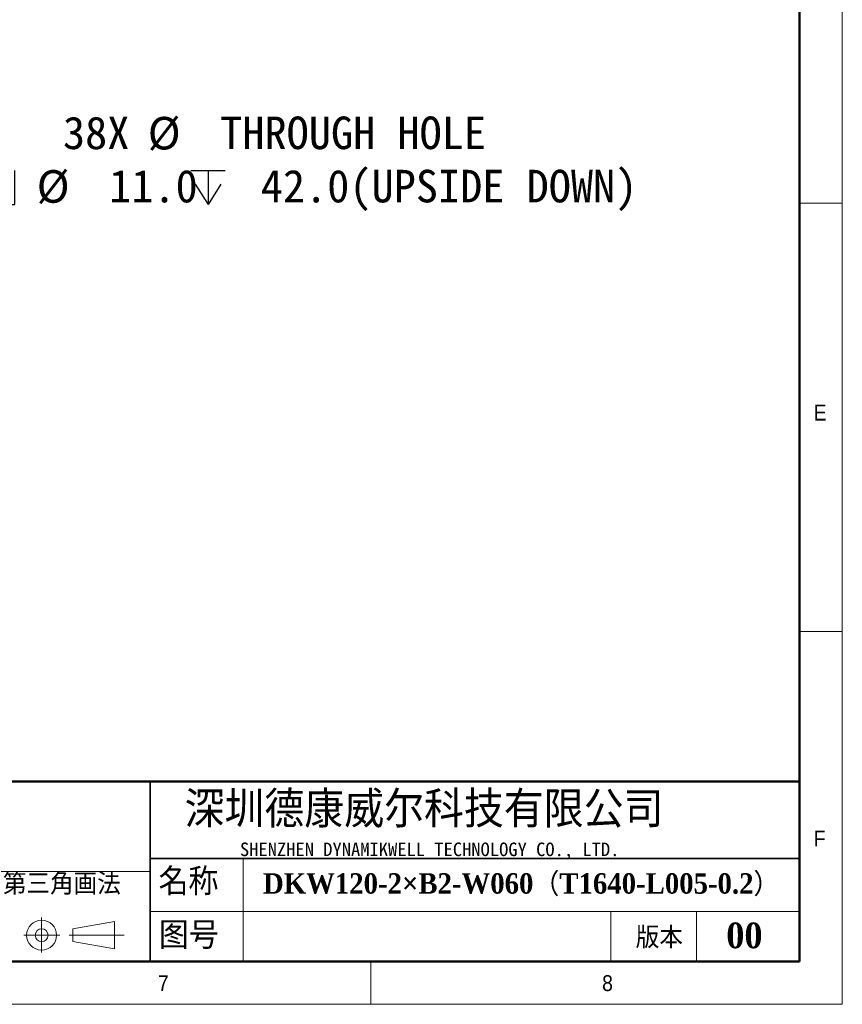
# Model space of a CAD drawing. Header units: millimetres. Extents: x 40 to 3320, y 40 to 2336.
# Tile 5 of 10: x 2552 to 3320, y 40 to 959. Entities that reach past the tile are written whole.
import ezdxf

# ---------------------------------------------------------------- set-up
doc = ezdxf.new("R2010")
doc.units = ezdxf.units.MM
doc.header["$LTSCALE"] = 8
doc.layers.add('DIMNS', color=7, linetype='Continuous')
doc.layers.add('黑色实线', color=7, linetype='Continuous')
doc.styles.add('SLDTEXTSTYLE1', font='Gothic.ttf', dxfattribs={"width": 0.913})
doc.styles.add('SLDTEXTSTYLE2', font='timesbd.ttf', dxfattribs={"width": 0.933})
doc.styles.add('SLDTEXTSTYLE4', font='txt', dxfattribs={"bigfont": 'bigfont'})
doc.styles.add('SLDTEXTSTYLE5', font='txt', dxfattribs={"bigfont": 'bigfont'})
doc.styles.add('SLDTEXTSTYLE6', font='txt')
doc.styles.add('SLDTEXTSTYLE7', font='timesbd.ttf', dxfattribs={"width": 0.933, "bigfont": 'bigfont'})
doc.styles.add('SLDTEXTSTYLE8', font='txt')
doc.dimstyles.new('SLDDIMSTYLE7', dxfattribs={"dimtxt": 30.4, "dimasz": 16, "dimexe": 0, "dimexo": 0.0625, "dimgap": 7.6, "dimtad": 0, "dimtih": 1, "dimtoh": 1, "dimdec": 1, "dimrnd": 1e-09, "dimzin": 4, "dimdsep": 46, "dimtxsty": 'SLDTEXTSTYLE8', "dimsah": 1, "dimcen": 0, "dimadec": 0, "dimazin": 1, "dimtfac": 1, "dimtdec": 1, "dimtofl": 0, "dimtmove": 0, "dimatfit": 3, "dimfxl": 0, "dimfrac": 2, "dimtolj": 1, "dimtzin": 12, "dimarcsym": 0})

# ---------------------------------------------------------------- blocks, each defined once
blk = doc.blocks.new('SW_SYMBOL_HOLE_SPOT')
at = {"layer": '黑色实线', "color": 0}
for p, q in [((0, 7000), (0, 600)), ((12800, 600), (12800, 7000)), ((0, 600), (12800, 600))]:
    blk.add_line(p, q, dxfattribs=at)
blk = doc.blocks.new('SW_SYMBOL_HOLE_DEPTH')
at = {"layer": '黑色实线', "color": 0}
for p, q in [((0, 7000), (6400, 7000)), ((3200, 7000), (3200, 600)), ((800, 4440), (3200, 600)), ((5600, 4440), (3200, 600))]:
    blk.add_line(p, q, dxfattribs=at)
blk = doc.blocks.new('_D_30')
at = {"layer": '黑色实线'}
for p, q in [((2385.58, 724.83), (2445.59, 828.77)), ((2445.59, 828.77), (2471.24, 828.77))]:
    blk.add_line(p, q, dxfattribs=at)
blk.add_solid([(2385.58, 724.83), (2395.65, 737.48), (2391.5, 739.88)], dxfattribs=at)
at = {"layer": '黑色实线', "xscale": 0.004985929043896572, "yscale": 0.004985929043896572, "zscale": 0.004985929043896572}
for name, p in [('SW_SYMBOL_HOLE_SPOT', (2483.94, 783.77)), ('SW_SYMBOL_HOLE_DEPTH', (2711.99, 783.77))]:
    blk.add_blockref(name, p, dxfattribs=at)
at = {"layer": '黑色实线', "char_height": 30.4, "attachment_point": 1, "style": 'SLDTEXTSTYLE8'}
for s, insert in [('38X ', (2592.52, 868.95)), ('%%c', (2671.65, 868.66)), (' THROUGH HOLE', (2718.62, 868.95)), ('%%c', (2567.99, 818.92)), (' 11.0 ', (2614.96, 819.21)), (' 42.0(UPSIDE DOWN)', (2756.48, 819.21))]:
    blk.add_mtext(s, dxfattribs=dict(at, insert=insert))

msp = doc.modelspace()

# ---------------------------------------------------------------- linework, layer by layer
at = {"color": 7, "linetype": 'Continuous', "lineweight": 18}
for p, q in [((3320, 40), (3320, 2336)), ((3280, 2296), (3280, 80)), ((3280, 788), (3320, 788)), ((3280, 388), (3320, 388)), ((2760.74, 176), (2760.74, 80)), ((2201.48, 164), (2674.01, 164)), ((2572.64, 121.19), (2572.64, 88.5)), ((2674.01, 126.72), (3280, 126.72)), ((3104, 126.72), (3104, 80)), ((3184, 126.72), (3184, 80)), ((2601.91, 110.55), (2640.75, 117.27)), ((2601.91, 98.55), (2601.91, 110.55)), ((2640.75, 117.27), (2640.75, 91.68)), ((2556, 104.55), (2589.61, 104.55)), ((2598.44, 104.55), (2649.56, 104.55)), ((2601.91, 98.55), (2640.75, 91.68)), ((80, 80), (3280, 80)), ((984, 80), (3280, 80)), ((2880, 80), (2880, 40)), ((40, 40), (3320, 40))]:
    msp.add_line(p, q, dxfattribs=at)
at = {"color": 7, "linetype": 'Continuous', "lineweight": 50}
for p, q in [((3280, 2296), (3280, 80)), ((3280, 248), (1464, 248)), ((80, 80), (3280, 80))]:
    msp.add_line(p, q, dxfattribs=at)
at = {"color": 7, "linetype": 'Continuous', "lineweight": 35}
for p, q in [((2674.01, 248), (2674.01, 80)), ((2674.01, 176), (3280, 176))]:
    msp.add_line(p, q, dxfattribs=at)
at = {"color": 7, "linetype": 'Continuous', "lineweight": 18}
for radius in [14, 6]:
    msp.add_circle((2572.64, 104.55), radius, dxfattribs=at)

# ---------------------------------------------------------------- texts
at = {"color": 7, "linetype": 'Continuous', "lineweight": 0}
for s, insert, char_height, attachment_point, style in [('E', (3293.33, 599.91), 14.82, 1, 'SLDTEXTSTYLE1'), ('深圳德康威尔科技有限公司', (2706.04, 238.94), 33.8667, 1, 'SLDTEXTSTYLE5'), ('F', (3293.33, 202.23), 14.82, 1, 'SLDTEXTSTYLE1'), ('SHENZHEN DYNAMIKWELL TECHNOLOGY CO., LTD.', (2757.74, 191.06), 12.7, 1, 'SLDTEXTSTYLE6'), ('名称', (2681.79, 167.24), 25.4, 1, 'SLDTEXTSTYLE4'), ('DKW120-2×B2-W060（T1640-L005-0.2）', (2779.24, 162.39), 19.05, 1, 'SLDTEXTSTYLE7'), ('图号', (2682.13, 117.17), 25.4, 1, 'SLDTEXTSTYLE4'), ('版本', (3127.2, 112.36), 20, 1, 'SLDTEXTSTYLE4'), ('00', (3228.64, 116.35), 24, 2, 'SLDTEXTSTYLE2'), ('7', (2681.17, 67.17), 14.82, 1, 'SLDTEXTSTYLE1'), ('8', (3095.82, 67.17), 14.82, 1, 'SLDTEXTSTYLE1')]:
    msp.add_mtext(s, dxfattribs=dict(at, insert=insert, char_height=char_height, attachment_point=attachment_point, style=style))
at = {"layer": 'DIMNS', "color": 7, "insert": (2536.48, 162.43), "char_height": 20, "attachment_point": 1, "style": 'SLDTEXTSTYLE4'}
msp.add_mtext('第三角画法', dxfattribs=at)

# ---------------------------------------------------------------- dimensions: what is measured, and where the dimension line sits
at = {"layer": '黑色实线'}
dim = msp.add_diameter_dim_2p(p1=(2382.28, 719.11), p2=(2385.58, 724.83), text='38X %%c THROUGH HOLE\\P{\\fGDT;v}%%c <> {\\fGDT;x} 42.0(UPSIDE DOWN)\\P', dimstyle='SLDDIMSTYLE7', dxfattribs=at)
dim.commit()
dim.dimension.update_dxf_attribs({"geometry": '_D_30', "text_midpoint": (2811.37, 828.77), "dimtype": 163})

doc.saveas('drawing.dxf')
